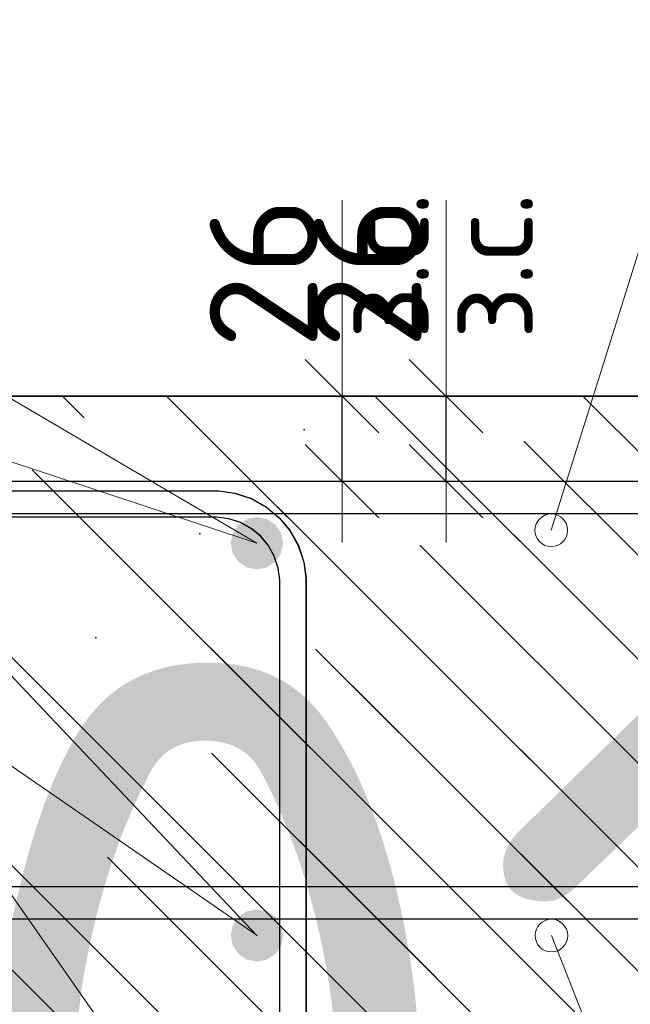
# Model space of a CAD drawing. Header units: metres. Extents: x -38 to 97, y -15 to 21.
# Tile 95 of 132: x 72.413 to 72.599, y 6.492 to 6.793. Entities that reach past the tile are written whole.
import ezdxf

# ---------------------------------------------------------------- set-up
doc = ezdxf.new("R2010")
doc.units = ezdxf.units.M
doc.header["$PDMODE"] = 65
for name, color, linetype, lineweight in [('XR$3$Арм. стержнями верхней зоны', 180, 'Continuous', 35), ('XR$3$Арм. стержнями нижней зоны', 180, 'Continuous', 35), ('XR$3$Арм.стержн. Арматура края', 96, 'Continuous', 35), ('XR$3$Арм.стержн. Хомут', 240, 'Continuous', 35), ('XR$3$Арм.стержн.горизонт. 1', 180, 'Continuous', 35), ('XR$3$Размерная линия_ общее', 7, 'Continuous', 13), ('XR$5$Арм. стержнями верхней зоны', 180, 'Continuous', 35), ('XR$5$Арм. стержнями нижней зоны', 180, 'Continuous', 35), ('XR$5$Арм.стержн. Арматура края', 96, 'Continuous', 35), ('XR$5$Арм.стержн. Хомут', 240, 'Continuous', 35), ('XR$5$Арм.стержн.горизонт. 1', 180, 'Continuous', 35), ('XR$5$Размерная линия_ общее', 7, 'Continuous', 13)]:
    doc.layers.add(name, color=color, linetype=linetype, lineweight=lineweight)
doc.styles.add('ISOCPEUR', font='txt')
doc.dimstyles.new('DIMSTYLE_11', dxfattribs={"dimtxt": 0.033, "dimasz": 0.0375, "dimexe": 0, "dimexo": 0, "dimgap": 0.0165, "dimtad": 2, "dimdec": 0, "dimlfac": 1000, "dimrnd": 1, "dimzin": 12, "dimdsep": 46, "dimtxsty": 'ISOCPEUR', "dimblk1": 'ALL_ML_STRICH', "dimblk2": 'ALL_ML_STRICH', "dimsah": 1, "dimcen": 0, "dimclrd": 7, "dimclre": 256, "dimclrt": 7, "dimadec": 0, "dimazin": 0, "dimtfac": 1, "dimtdec": 0, "dimtix": 1, "dimtmove": 2, "dimatfit": 3, "dimfxl": 0, "dimtvp": 1.2, "dimtzin": 0, "dimlwd": 0, "dimlwe": -3, "dimarcsym": 0})
pattern_1 = [(135, (0, 0), (-0.031819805, -0.031819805), [0.4, -0.05, 0, -0.05]), (135, (-0.01591, -0.01591), (-0.031819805, -0.031819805), [0.8, -0.1, 0.1, -0.1])]

# ---------------------------------------------------------------- blocks, each defined once
blk = doc.blocks.new('ALL_ML_STRICH')
at = {"color": 0, "linetype": 'ByBlock', "lineweight": -2}
for p, q in [((0, -0.5), (0, 0.5)), ((-0.3, -0.3), (0.3, 0.3)), ((-1, 0), (0.5, 0))]:
    blk.add_line(p, q, dxfattribs=at)
blk = doc.blocks.new('*D143')
at = {"layer": 'DEFPOINTS', "color": 7, "linetype": 'Continuous', "lineweight": 13, "transparency": 33554687}
for p in [(72.50314, 6.67826), (72.50314, 6.65226), (72.54312, 6.65226)]:
    blk.add_point(p, dxfattribs=at)
at = {"layer": 'XR$3$Размерная линия_ общее', "color": 253, "linetype": 'Continuous', "lineweight": -2, "true_color": 0xa0a0a0, "transparency": 33554687}
for p, q in [((72.52314, 6.67826), (72.54312, 6.67826)), ((72.52314, 6.65226), (72.54312, 6.65226))]:
    blk.add_line(p, q, dxfattribs=at)
at = {"layer": 'XR$3$Размерная линия_ общее', "color": 7, "linetype": 'Continuous', "lineweight": -2, "transparency": 33554687}
blk.add_line((72.54312, 6.65226), (72.54312, 6.67826), dxfattribs=at)
at = {"layer": 'XR$3$Размерная линия_ общее', "color": 7, "linetype": 'Continuous', "lineweight": 13, "transparency": 33554687, "xscale": 0.0375, "yscale": 0.0375, "zscale": 0.0375}
for p, rotation in [((72.54312, 6.67826), 90), ((72.54312, 6.65226), 270)]:
    blk.add_blockref('ALL_ML_STRICH', p, dxfattribs=dict(at, rotation=rotation))
at = {"layer": 'XR$3$Размерная линия_ общее', "color": 7, "linetype": 'Continuous', "lineweight": 13, "transparency": 33554687, "insert": (72.54266, 6.69562), "char_height": 0.027, "width": 0.00135, "attachment_point": 1, "rotation": 90, "line_spacing_factor": 0.60241, "style": 'ISOCPEUR'}
blk.add_mtext('з.с.', dxfattribs=at)
at = {"layer": 'XR$3$Размерная линия_ общее', "color": 7, "linetype": 'Continuous', "lineweight": 13, "transparency": 33554687, "insert": (72.51912, 6.71598), "char_height": 0.033, "width": 0.066, "attachment_point": 5, "rotation": 90, "style": 'ISOCPEUR'}
blk.add_mtext('\\A1;{26}', dxfattribs=at)
blk = doc.blocks.new('*D778')
at = {"layer": 'DEFPOINTS', "color": 7, "linetype": 'Continuous', "lineweight": 13, "transparency": 33554687}
for p in [(72.47134, 6.67826), (72.47134, 6.65226), (72.51133, 6.65226)]:
    blk.add_point(p, dxfattribs=at)
at = {"layer": 'XR$5$Размерная линия_ общее', "color": 253, "linetype": 'Continuous', "lineweight": -2, "true_color": 0xa0a0a0, "transparency": 33554687}
for p, q in [((72.49134, 6.67826), (72.51133, 6.67826)), ((72.49134, 6.65226), (72.51133, 6.65226))]:
    blk.add_line(p, q, dxfattribs=at)
at = {"layer": 'XR$5$Размерная линия_ общее', "color": 7, "linetype": 'Continuous', "lineweight": -2, "transparency": 33554687}
blk.add_line((72.51133, 6.65226), (72.51133, 6.67826), dxfattribs=at)
at = {"layer": 'XR$5$Размерная линия_ общее', "color": 7, "linetype": 'Continuous', "lineweight": 13, "transparency": 33554687, "xscale": 0.0375, "yscale": 0.0375, "zscale": 0.0375}
for p, rotation in [((72.51133, 6.67826), 90), ((72.51133, 6.65226), 270)]:
    blk.add_blockref('ALL_ML_STRICH', p, dxfattribs=dict(at, rotation=rotation))
at = {"layer": 'XR$5$Размерная линия_ общее', "color": 7, "linetype": 'Continuous', "lineweight": 13, "transparency": 33554687, "insert": (72.51086, 6.69562), "char_height": 0.027, "width": 0.00135, "attachment_point": 1, "rotation": 90, "line_spacing_factor": 0.60241, "style": 'ISOCPEUR'}
blk.add_mtext('з.с.', dxfattribs=at)
at = {"layer": 'XR$5$Размерная линия_ общее', "color": 7, "linetype": 'Continuous', "lineweight": 13, "transparency": 33554687, "insert": (72.48733, 6.71598), "char_height": 0.033, "width": 0.066, "attachment_point": 5, "rotation": 90, "style": 'ISOCPEUR'}
blk.add_mtext('\\A1;{26}', dxfattribs=at)

msp = doc.modelspace()

# ---------------------------------------------------------------- hatches: boundary and pattern name
at = {"linetype": 'Continuous', "lineweight": 25, "transparency": 33554687}
h = msp.add_hatch(dxfattribs=at)
h.set_pattern_fill('__________540', scale=0.015, style=0, pattern_type=2)
h.set_pattern_definition(pattern_1)
h.paths.add_polyline_path([(72.52526, 6.67826), (72.27526, 6.67826), (72.27526, 6.37826), (72.52526, 6.37826)], flags=0)
at = {"linetype": 'Continuous', "lineweight": 13, "transparency": 33554687}
h = msp.add_hatch(dxfattribs=at)
h.set_pattern_fill('__________540', scale=0.015, style=0, pattern_type=2)
h.set_pattern_definition(pattern_1)
h.paths.add_polyline_path([(72.27532, 6.67826), (72.27532, 6.47826), (72.65727, 6.47826), (72.65727, 6.67826)], flags=0)
at = {"linetype": 'Continuous', "lineweight": 25, "transparency": 33554687}
h = msp.add_hatch(dxfattribs=at)
h.set_pattern_fill('__________540', scale=0.015, style=0, pattern_type=2)
h.set_pattern_definition(pattern_1)
h.paths.add_polyline_path([(72.52526, 6.67826), (72.52526, 6.47826), (72.65723, 6.47826), (72.65723, 6.67826)], flags=0)
at = {"layer": 'XR$3$Арм.стержн.горизонт. 1', "linetype": 'Continuous', "lineweight": 50, "transparency": 33554687}
for points in [[(72.49326, 6.63326), (72.49266, 6.63632), (72.49092, 6.63892), (72.48833, 6.64065), (72.48526, 6.64126), (72.4822, 6.64065), (72.47961, 6.63892), (72.47787, 6.63632), (72.47726, 6.63326), (72.47787, 6.6302), (72.47961, 6.6276), (72.4822, 6.62587), (72.48526, 6.62526), (72.48833, 6.62587), (72.49092, 6.6276), (72.49266, 6.6302)], [(72.4933, 6.51326), (72.49269, 6.51632), (72.49096, 6.51892), (72.48836, 6.52065), (72.4853, 6.52126), (72.48224, 6.52065), (72.47965, 6.51892), (72.47791, 6.51632), (72.4773, 6.51326), (72.47791, 6.5102), (72.47965, 6.5076), (72.48224, 6.50587), (72.4853, 6.50526), (72.48836, 6.50587), (72.49096, 6.5076), (72.49269, 6.5102)]]:
    msp.add_hatch(color=7, dxfattribs=at).paths.add_polyline_path(points)
at = {"layer": 'XR$5$Арм.стержн.горизонт. 1', "linetype": 'Continuous', "lineweight": 50, "transparency": 33554687}
for points in [[(72.4933, 6.63326), (72.49269, 6.63632), (72.49096, 6.63892), (72.48836, 6.64065), (72.4853, 6.64126), (72.48224, 6.64065), (72.47965, 6.63892), (72.47791, 6.63632), (72.4773, 6.63326), (72.47791, 6.6302), (72.47965, 6.6276), (72.48224, 6.62587), (72.4853, 6.62526), (72.48836, 6.62587), (72.49096, 6.6276), (72.49269, 6.6302)], [(72.49334, 6.51326), (72.49273, 6.51632), (72.491, 6.51892), (72.4884, 6.52065), (72.48534, 6.52126), (72.48228, 6.52065), (72.47968, 6.51892), (72.47795, 6.51632), (72.47734, 6.51326), (72.47795, 6.5102), (72.47968, 6.5076), (72.48228, 6.50587), (72.48534, 6.50526), (72.4884, 6.50587), (72.491, 6.5076), (72.49273, 6.5102)]]:
    msp.add_hatch(color=7, dxfattribs=at).paths.add_polyline_path(points)

# ---------------------------------------------------------------- linework, layer by layer
at = {"color": 7, "linetype": 'Continuous', "lineweight": 13, "transparency": 33554687}
for p, q in [((72.57526, 6.63721), (72.62411, 6.79343)), ((72.51133, 6.67826), (72.51133, 6.73826)), ((72.54312, 6.67826), (72.54312, 6.73826)), ((72.5753, 6.51321), (72.63377, 6.36468))]:
    msp.add_line(p, q, dxfattribs=at)
at = {"color": 7, "linetype": 'Continuous', "lineweight": 35, "transparency": 33554687}
for p, q in [((72.52526, 6.67826), (72.27526, 6.67826)), ((72.65727, 6.67826), (72.27532, 6.67826)), ((72.65723, 6.67826), (72.52526, 6.67826))]:
    msp.add_line(p, q, dxfattribs=at)
at = {"color": 7, "linetype": 'Continuous', "lineweight": 13, "transparency": 33554687}
for centre in [(72.57526, 6.63721), (72.57526, 6.63721), (72.5753, 6.51321), (72.5753, 6.51321)]:
    msp.add_circle(centre, 0.005, dxfattribs=at)
at = {"layer": 'XR$3$Арм. стержнями верхней зоны', "color": 4, "linetype": 'Continuous', "lineweight": 25, "transparency": 33554687}
msp.add_lwpolyline([(72.30026, 6.65226), (72.66223, 6.65226), (72.66223, 6.64226), (72.30026, 6.64226), (72.30026, 6.65226)], dxfattribs=at)
at = {"layer": 'XR$3$Арм. стержнями нижней зоны', "color": 4, "linetype": 'Continuous', "lineweight": 25, "transparency": 33554687}
msp.add_lwpolyline([(72.30026, 6.52826), (72.66223, 6.52826), (72.66223, 6.51826), (72.30026, 6.51826), (72.30026, 6.52826)], dxfattribs=at)
at = {"layer": 'XR$3$Арм.стержн. Арматура края', "color": 4, "linetype": 'Continuous', "lineweight": 25, "transparency": 33554687}
for points in [[(72.66223, 6.51826), (72.33355, 6.51826), (72.32745, 6.51911), (72.3211, 6.5212), (72.31526, 6.52448), (72.31044, 6.5285), (72.30642, 6.53331), (72.30315, 6.53916), (72.30106, 6.54551), (72.30021, 6.55161), (72.30021, 6.61891), (72.30106, 6.62501), (72.30315, 6.63136), (72.30642, 6.63721), (72.31044, 6.64202), (72.31526, 6.64604), (72.3211, 6.64932), (72.32745, 6.65141), (72.33355, 6.65226), (72.66223, 6.65226)], [(72.66223, 6.64226), (72.33425, 6.64226), (72.32973, 6.64163), (72.32515, 6.64012), (72.32095, 6.63777), (72.31754, 6.63492), (72.31469, 6.63151), (72.31234, 6.62732), (72.31084, 6.62274), (72.31021, 6.61822), (72.31021, 6.5523), (72.31084, 6.54778), (72.31234, 6.5432), (72.31469, 6.53901), (72.31754, 6.5356), (72.32095, 6.53275), (72.32515, 6.5304), (72.32973, 6.52889), (72.33425, 6.52826), (72.66223, 6.52826)]]:
    msp.add_lwpolyline(points, dxfattribs=at)
at = {"layer": 'XR$3$Арм.стержн. Хомут', "color": 40, "linetype": 'Continuous', "lineweight": 25, "transparency": 33554687}
for points in [[(72.30023, 6.42994), (72.30023, 6.62258), (72.30091, 6.62746), (72.30258, 6.63254), (72.3052, 6.63722), (72.30842, 6.64107), (72.31227, 6.64429), (72.31694, 6.64691), (72.32202, 6.64858), (72.3269, 6.64926), (72.47359, 6.64926), (72.47847, 6.64858), (72.48355, 6.64691), (72.48822, 6.64429), (72.49207, 6.64107), (72.49529, 6.63722), (72.49791, 6.63254), (72.49959, 6.62746), (72.50026, 6.62258), (72.50026, 6.42994)], [(72.30023, 6.42994), (72.30023, 6.62258), (72.30091, 6.62746), (72.30258, 6.63254), (72.3052, 6.63722), (72.30842, 6.64107), (72.31227, 6.64429), (72.31694, 6.64691), (72.32202, 6.64858), (72.3269, 6.64926), (72.47359, 6.64926), (72.47847, 6.64858), (72.48355, 6.64691), (72.48822, 6.64429), (72.49207, 6.64107), (72.49529, 6.63722), (72.49791, 6.63254), (72.49959, 6.62746), (72.50026, 6.62258), (72.50026, 6.42994)], [(72.49226, 6.43049), (72.49226, 6.62203), (72.49176, 6.62564), (72.49055, 6.62931), (72.48868, 6.63266), (72.4864, 6.63539), (72.48367, 6.63767), (72.48031, 6.63955), (72.47665, 6.64076), (72.47303, 6.64126), (72.32746, 6.64126), (72.32384, 6.64076), (72.32018, 6.63955), (72.31682, 6.63767), (72.3141, 6.63539), (72.31182, 6.63266), (72.30994, 6.62931), (72.30873, 6.62564), (72.30823, 6.62203), (72.30823, 6.43049)], [(72.49226, 6.43049), (72.49226, 6.62203), (72.49176, 6.62564), (72.49055, 6.62931), (72.48868, 6.63266), (72.4864, 6.63539), (72.48367, 6.63767), (72.48031, 6.63955), (72.47665, 6.64076), (72.47303, 6.64126), (72.32746, 6.64126), (72.32384, 6.64076), (72.32018, 6.63955), (72.31682, 6.63767), (72.3141, 6.63539), (72.31182, 6.63266), (72.30994, 6.62931), (72.30873, 6.62564), (72.30823, 6.62203), (72.30823, 6.43049)]]:
    msp.add_lwpolyline(points, dxfattribs=at)
at = {"layer": 'XR$3$Арм.стержн.горизонт. 1', "color": 7, "linetype": 'Continuous', "lineweight": 13, "transparency": 33554687}
for q in [(72.4853, 6.41826), (72.4853, 6.51326), (72.48526, 6.63326)]:
    msp.add_line((72.23031, 6.78305), q, dxfattribs=at)
at = {"layer": 'XR$5$Арм. стержнями верхней зоны', "color": 4, "linetype": 'Continuous', "lineweight": 25, "transparency": 33554687}
msp.add_lwpolyline([(72.3003, 6.65226), (72.66227, 6.65226), (72.66227, 6.64226), (72.3003, 6.64226), (72.3003, 6.65226)], dxfattribs=at)
at = {"layer": 'XR$5$Арм. стержнями нижней зоны', "color": 4, "linetype": 'Continuous', "lineweight": 25, "transparency": 33554687}
msp.add_lwpolyline([(72.3003, 6.52826), (72.66227, 6.52826), (72.66227, 6.51826), (72.3003, 6.51826), (72.3003, 6.52826)], dxfattribs=at)
at = {"layer": 'XR$5$Арм.стержн. Арматура края', "color": 4, "linetype": 'Continuous', "lineweight": 25, "transparency": 33554687}
for points in [[(72.66227, 6.51826), (72.32887, 6.51826), (72.32365, 6.51899), (72.31821, 6.52078), (72.3132, 6.52358), (72.30907, 6.52703), (72.30563, 6.53116), (72.30282, 6.53617), (72.30103, 6.54161), (72.3003, 6.54682), (72.3003, 6.6237), (72.30103, 6.62891), (72.30282, 6.63435), (72.30563, 6.63936), (72.30907, 6.64349), (72.3132, 6.64694), (72.31821, 6.64974), (72.32365, 6.65153), (72.32887, 6.65226), (72.66227, 6.65226)], [(72.66227, 6.64226), (72.32956, 6.64226), (72.32592, 6.64175), (72.32226, 6.64054), (72.3189, 6.63866), (72.31617, 6.63639), (72.3139, 6.63366), (72.31202, 6.6303), (72.31081, 6.62664), (72.3103, 6.623), (72.3103, 6.54752), (72.31081, 6.54388), (72.31202, 6.54021), (72.3139, 6.53686), (72.31617, 6.53413), (72.3189, 6.53185), (72.32226, 6.52997), (72.32592, 6.52877), (72.32956, 6.52826), (72.66227, 6.52826)]]:
    msp.add_lwpolyline(points, dxfattribs=at)
at = {"layer": 'XR$5$Арм.стержн. Хомут', "color": 40, "linetype": 'Continuous', "lineweight": 25, "transparency": 33554687}
for points in [[(72.30026, 6.42994), (72.30026, 6.62258), (72.30094, 6.62746), (72.30262, 6.63254), (72.30524, 6.63722), (72.30845, 6.64107), (72.3123, 6.64429), (72.31698, 6.64691), (72.32206, 6.64858), (72.32694, 6.64926), (72.47363, 6.64926), (72.47851, 6.64858), (72.48359, 6.64691), (72.48826, 6.64429), (72.49211, 6.64107), (72.49533, 6.63722), (72.49795, 6.63254), (72.49962, 6.62746), (72.5003, 6.62258), (72.5003, 6.42994)], [(72.30026, 6.42994), (72.30026, 6.62258), (72.30094, 6.62746), (72.30262, 6.63254), (72.30524, 6.63722), (72.30845, 6.64107), (72.3123, 6.64429), (72.31698, 6.64691), (72.32206, 6.64858), (72.32694, 6.64926), (72.47363, 6.64926), (72.47851, 6.64858), (72.48359, 6.64691), (72.48826, 6.64429), (72.49211, 6.64107), (72.49533, 6.63722), (72.49795, 6.63254), (72.49962, 6.62746), (72.5003, 6.62258), (72.5003, 6.42994)], [(72.4923, 6.43049), (72.4923, 6.62203), (72.4918, 6.62564), (72.49059, 6.62931), (72.48871, 6.63266), (72.48643, 6.63539), (72.4837, 6.63767), (72.48035, 6.63955), (72.47669, 6.64076), (72.47307, 6.64126), (72.32749, 6.64126), (72.32388, 6.64076), (72.32022, 6.63955), (72.31686, 6.63767), (72.31413, 6.63539), (72.31185, 6.63266), (72.30997, 6.62931), (72.30877, 6.62564), (72.30826, 6.62203), (72.30826, 6.43049)], [(72.4923, 6.43049), (72.4923, 6.62203), (72.4918, 6.62564), (72.49059, 6.62931), (72.48871, 6.63266), (72.48643, 6.63539), (72.4837, 6.63767), (72.48035, 6.63955), (72.47669, 6.64076), (72.47307, 6.64126), (72.32749, 6.64126), (72.32388, 6.64076), (72.32022, 6.63955), (72.31686, 6.63767), (72.31413, 6.63539), (72.31185, 6.63266), (72.30997, 6.62931), (72.30877, 6.62564), (72.30826, 6.62203), (72.30826, 6.43049)]]:
    msp.add_lwpolyline(points, dxfattribs=at)
at = {"layer": 'XR$5$Арм.стержн.горизонт. 1', "color": 7, "linetype": 'Continuous', "lineweight": 13, "transparency": 33554687}
for q in [(72.4853, 6.63326), (72.48534, 6.51326)]:
    msp.add_line((72.15015, 6.74446), q, dxfattribs=at)

# ---------------------------------------------------------------- texts
at = {"color": 7, "linetype": 'Continuous', "lineweight": 35, "transparency": 33554687, "insert": (70.35063, 6.34671), "char_height": 0.25, "width": 2.7437149, "attachment_point": 7, "style": 'ISOCPEUR'}
msp.add_mtext('\\W0.96;ГОСТ 34028-2016', dxfattribs=at)

# ---------------------------------------------------------------- dimensions: what is measured, and where the dimension line sits
at = {"layer": 'XR$3$Размерная линия_ общее', "color": 7, "linetype": 'Continuous', "lineweight": 13, "transparency": 33554687}
dim = msp.add_linear_dim(base=(72.54312, 6.67826), p1=(72.52314, 6.65226), p2=(72.52314, 6.67826), angle=90, text='<>\\Xз.с.', dimstyle='DIMSTYLE_11', override={"dimpost": '<>', "dimclrd": 7, "dimclre": 253, "dimclrt": 7, "dimlwd": 0, "dimlwe": 65533}, dxfattribs=at)
dim.commit()
dim.dimension.update_dxf_attribs({"geometry": '*D143', "text_midpoint": (72.51912, 6.71598), "dimtype": 160})
at = {"layer": 'XR$5$Размерная линия_ общее', "color": 7, "linetype": 'Continuous', "lineweight": 13, "transparency": 33554687}
dim = msp.add_linear_dim(base=(72.51133, 6.67826), p1=(72.49134, 6.65226), p2=(72.49134, 6.67826), angle=90, text='<>\\Xз.с.', dimstyle='DIMSTYLE_11', override={"dimpost": '<>', "dimclrd": 7, "dimclre": 253, "dimclrt": 7, "dimlwd": 0, "dimlwe": 65533}, dxfattribs=at)
dim.commit()
dim.dimension.update_dxf_attribs({"geometry": '*D778', "text_midpoint": (72.48733, 6.71598), "dimtype": 160})

doc.saveas('drawing.dxf')
